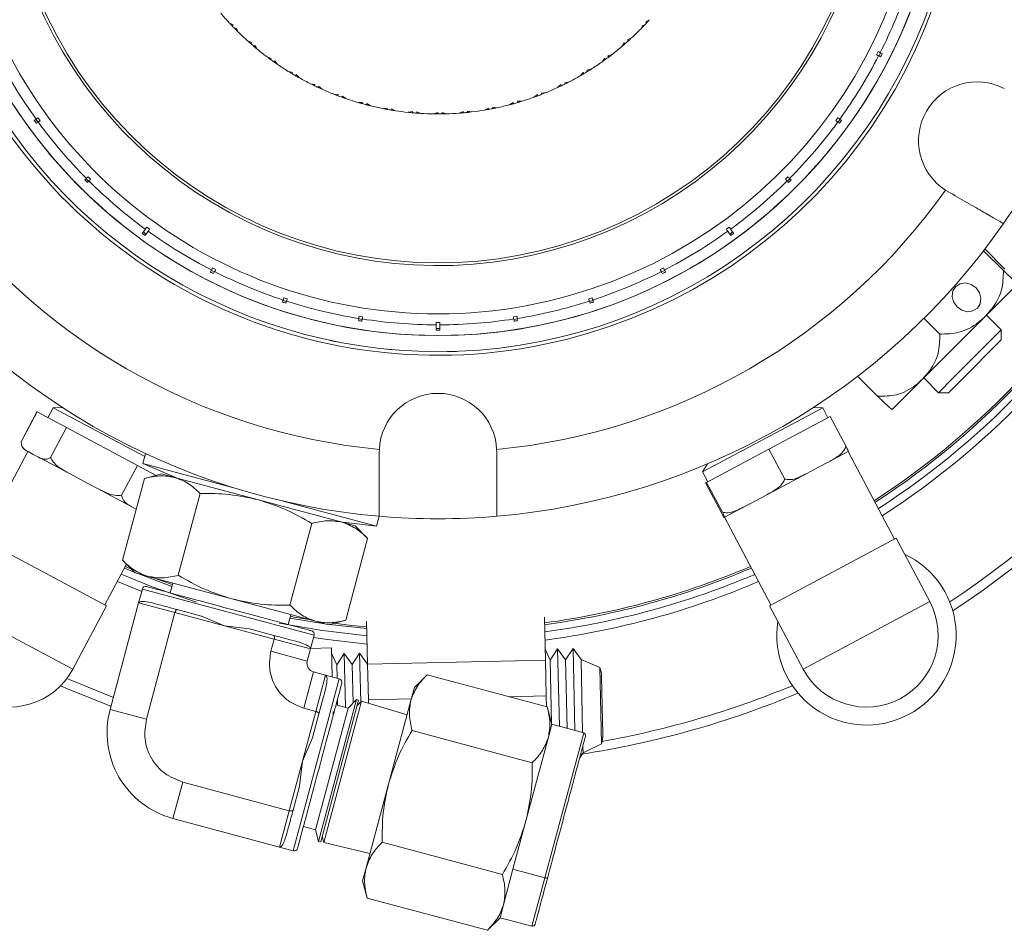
# Model space of a CAD drawing. Header units: inches. Extents: x -4.1 to 22.6, y -10.2 to 17.8.
# Tile 2 of 142: x 4.3 to 7.1, y -10.2 to -7.6. Entities that reach past the tile are written whole.
import ezdxf

# ---------------------------------------------------------------- set-up
doc = ezdxf.new("R2010")
doc.units = ezdxf.units.IN
doc.header["$MEASUREMENT"] = 0

msp = doc.modelspace()

# ---------------------------------------------------------------- linework, layer by layer
at = {"color": 7, "linetype": 'Continuous', "lineweight": 15}
for p, q in [((4.8923, -7.6258), (4.903, -7.6319)), ((4.9006, -7.6346), (4.903, -7.6319)), ((6.0486, -7.6435), (6.0543, -7.6325)), ((6.057, -7.6348), (6.0543, -7.6325)), ((6.0734, -7.6172), (6.0627, -7.6235)), ((6.0652, -7.6261), (6.0627, -7.6235)), ((6.8304, -7.6549), (6.8398, -7.6321)), ((4.9089, -7.6432), (4.9116, -7.6408)), ((4.9174, -7.6517), (4.9116, -7.6408)), ((4.9434, -7.6762), (4.9546, -7.6814)), ((4.9525, -7.6842), (4.9546, -7.6814)), ((4.9615, -7.692), (4.964, -7.6894)), ((4.9708, -7.6998), (4.964, -7.6894)), ((5.996, -7.6923), (6.0026, -7.6819)), ((6.0052, -7.6844), (6.0026, -7.6819)), ((6.023, -7.6683), (6.0118, -7.6737)), ((6.0141, -7.6765), (6.0118, -7.6737)), ((5.9682, -7.7147), (5.9566, -7.719)), ((5.9586, -7.7221), (5.9566, -7.719)), ((6.7116, -7.7156), (6.7161, -7.7066)), ((6.7173, -7.7185), (6.7229, -7.7213)), ((6.7184, -7.7191), (6.723, -7.7101)), ((6.7274, -7.7124), (6.7219, -7.7096)), ((4.9988, -7.7218), (5.0105, -7.7259)), ((5.0086, -7.729), (5.0105, -7.7259)), ((5.0182, -7.7359), (5.0205, -7.7331)), ((5.0282, -7.7428), (5.0205, -7.7331)), ((5.9392, -7.7362), (5.9467, -7.7264)), ((5.949, -7.7291), (5.9467, -7.7264)), ((5.0581, -7.7622), (5.0701, -7.7653)), ((5.0685, -7.7686), (5.0701, -7.7653)), ((5.0787, -7.7746), (5.0807, -7.7716)), ((5.0893, -7.7806), (5.0807, -7.7716)), ((5.8786, -7.7748), (5.887, -7.7657)), ((5.8891, -7.7687), (5.887, -7.7657)), ((5.9095, -7.756), (5.8976, -7.7593)), ((5.8993, -7.7625), (5.8976, -7.7593)), ((5.1208, -7.7972), (5.133, -7.7992)), ((5.1317, -7.8026), (5.133, -7.7992)), ((5.8149, -7.8079), (5.8241, -7.7996)), ((5.8259, -7.8027), (5.8241, -7.7996)), ((5.8474, -7.7919), (5.8352, -7.7941)), ((5.8366, -7.7974), (5.8352, -7.7941)), ((5.1424, -7.8077), (5.1442, -7.8045)), ((5.1535, -7.8127), (5.1442, -7.8045)), ((5.1864, -7.8265), (5.1987, -7.8273)), ((5.1977, -7.8308), (5.1987, -7.8273)), ((5.7485, -7.8351), (5.7584, -7.8276)), ((5.7599, -7.8309), (5.7584, -7.8276)), ((5.7822, -7.8221), (5.7699, -7.8232)), ((5.771, -7.8266), (5.7699, -7.8232)), ((5.2088, -7.8349), (5.2103, -7.8316)), ((5.2203, -7.8389), (5.2103, -7.8316)), ((5.2543, -7.8497), (5.2667, -7.8495)), ((5.2659, -7.853), (5.2667, -7.8495)), ((5.2774, -7.8561), (5.2786, -7.8527)), ((5.2892, -7.859), (5.2786, -7.8527)), ((5.6799, -7.8562), (5.6904, -7.8497)), ((5.6916, -7.8531), (5.6904, -7.8497)), ((5.7147, -7.8463), (5.7023, -7.8463)), ((5.703, -7.8498), (5.7023, -7.8463)), ((5.324, -7.8667), (5.3363, -7.8654)), ((5.3359, -7.869), (5.3363, -7.8654)), ((5.3476, -7.871), (5.3485, -7.8675)), ((5.3596, -7.8729), (5.3485, -7.8675)), ((5.395, -7.8774), (5.4071, -7.875)), ((5.4071, -7.8786), (5.4071, -7.875)), ((5.4189, -7.8796), (5.4194, -7.876)), ((5.431, -7.8804), (5.4194, -7.876)), ((5.4666, -7.8818), (5.4785, -7.8783)), ((5.4788, -7.8819), (5.4785, -7.8783)), ((5.4907, -7.8818), (5.4909, -7.8782)), ((5.5028, -7.8815), (5.4909, -7.8782)), ((5.5384, -7.8796), (5.5499, -7.8751)), ((5.5505, -7.8786), (5.5499, -7.8751)), ((5.5744, -7.8761), (5.5622, -7.8739)), ((5.5623, -7.8775), (5.5622, -7.8739)), ((5.6097, -7.8711), (5.6207, -7.8655)), ((5.6216, -7.869), (5.6207, -7.8655)), ((5.6452, -7.8644), (5.6329, -7.8632)), ((5.6333, -7.8668), (5.6329, -7.8632)), ((4.3494, -7.8963), (4.3444, -7.9)), ((4.3484, -7.897), (4.3543, -7.9051)), ((4.3503, -7.908), (4.3553, -7.9044)), ((4.3546, -7.8925), (4.3605, -7.9006)), ((6.5973, -7.9006), (6.6031, -7.8925)), ((6.6025, -7.9044), (6.6075, -7.908)), ((6.6035, -7.9051), (6.6094, -7.897)), ((6.6134, -7.9), (6.6084, -7.8963)), ((4.4907, -8.0629), (4.4863, -8.0674)), ((4.4898, -8.0638), (4.4969, -8.0709)), ((4.4934, -8.0744), (4.4978, -8.07)), ((4.4953, -8.0584), (4.5024, -8.0655)), ((6.4554, -8.0655), (6.4625, -8.0584)), ((6.46, -8.07), (6.4644, -8.0744)), ((6.4609, -8.0709), (6.4679, -8.0638)), ((6.4715, -8.0674), (6.4671, -8.0629)), ((6.9057, -8.096), (6.9119, -8.0998)), ((4.6564, -8.2054), (4.6476, -8.2175)), ((4.6505, -8.2135), (4.6586, -8.2194)), ((4.6557, -8.2234), (4.6645, -8.2113)), ((4.6602, -8.2002), (4.6683, -8.2061)), ((6.2895, -8.2061), (6.2976, -8.2002)), ((6.2933, -8.2113), (6.3021, -8.2234)), ((6.2992, -8.2194), (6.3073, -8.2135)), ((6.3102, -8.2175), (6.3014, -8.2054)), ((7.0524, -8.2134), (7.0519, -8.213)), ((7.0124, -8.2661), (7.0681, -8.3218)), ((7.016, -8.2613), (7.0723, -8.3176)), ((4.8423, -8.3203), (4.8394, -8.3258)), ((4.8417, -8.3214), (4.8506, -8.326)), ((4.8452, -8.3145), (4.8541, -8.3191)), ((4.8483, -8.3304), (4.8512, -8.3248)), ((6.1037, -8.3191), (6.1126, -8.3145)), ((6.1066, -8.3248), (6.1094, -8.3304)), ((6.1072, -8.326), (6.1161, -8.3214)), ((6.1183, -8.3258), (6.1155, -8.3203)), ((7.0176, -8.4501), (7.1091, -8.3586)), ((5.0438, -8.4046), (5.0419, -8.4106)), ((5.0435, -8.4058), (5.053, -8.4089)), ((5.0458, -8.3985), (5.0553, -8.4016)), ((5.0514, -8.4137), (5.0534, -8.4077)), ((5.9024, -8.4016), (5.912, -8.3985)), ((5.9044, -8.4077), (5.9064, -8.4137)), ((5.9048, -8.4089), (5.9143, -8.4058)), ((5.9159, -8.4106), (5.9139, -8.4046)), ((5.2561, -8.4564), (5.2551, -8.4626)), ((5.2559, -8.4576), (5.2658, -8.4592)), ((5.2571, -8.45), (5.267, -8.4516)), ((5.265, -8.4641), (5.266, -8.458)), ((5.4739, -8.4679), (5.4839, -8.4679)), ((5.6908, -8.4516), (5.7007, -8.45)), ((5.6918, -8.458), (5.6928, -8.4641)), ((5.692, -8.4592), (5.7019, -8.4576)), ((5.7026, -8.4626), (5.7017, -8.4564)), ((6.8408, -8.6268), (7.0176, -8.4501)), ((6.8447, -8.4561), (6.8893, -8.5006)), ((7.0621, -8.4883), (7.0207, -8.4469)), ((5.4739, -8.4743), (5.4739, -8.4893)), ((5.4739, -8.4843), (5.4839, -8.4843)), ((5.4839, -8.4893), (5.4839, -8.4743)), ((6.9251, -8.6253), (7.0621, -8.4883)), ((7.0621, -8.5166), (7.0621, -8.4883)), ((5.1993, -8.523), (5.1751, -8.518)), ((7.0621, -8.5166), (6.947, -8.6317)), ((5.3515, -8.5443), (5.3269, -8.5419)), ((5.5051, -8.5496), (5.5307, -8.5489)), ((5.6584, -8.5388), (5.6829, -8.5356)), ((6.6584, -8.619), (6.7146, -8.6753)), ((6.7556, -8.7121), (6.8408, -8.6268)), ((6.844, -8.6237), (6.8853, -8.6651)), ((6.8853, -8.6651), (6.9251, -8.6253)), ((6.947, -8.6317), (6.9136, -8.6651)), ((4.3473, -8.6554), (4.3478, -8.6549)), ((6.8853, -8.6651), (6.9136, -8.6651)), ((4.3975, -8.7077), (4.3827, -8.7355)), ((4.4237, -8.7068), (4.3975, -8.7077)), ((4.6546, -8.8444), (4.3975, -8.7077)), ((6.5603, -8.7077), (6.2221, -8.8875)), ((6.5602, -8.7077), (6.5341, -8.7068)), ((6.575, -8.7355), (6.5603, -8.7077)), ((4.3071, -8.803), (4.3518, -8.719)), ((4.3075, -8.8032), (4.3521, -8.7192)), ((4.3518, -8.719), (4.3521, -8.7192)), ((4.3521, -8.7192), (4.4345, -8.7631)), ((6.4089, -8.8239), (6.5812, -8.7322)), ((6.6259, -8.8162), (6.5812, -8.7322)), ((4.3899, -8.847), (4.4345, -8.7631)), ((4.4345, -8.7631), (4.6342, -8.8692)), ((5.3141, -8.8246), (5.3139, -8.8319)), ((5.6439, -8.8319), (5.6437, -8.8246)), ((6.2336, -8.917), (6.4089, -8.8239)), ((6.4536, -8.9078), (6.4089, -8.8239)), ((4.3263, -8.8303), (4.1954, -9.0765)), ((4.3268, -8.8306), (4.3225, -8.8284)), ((4.3268, -8.8306), (4.3416, -8.8385)), ((4.3416, -8.8385), (4.3564, -8.8464)), ((4.4467, -8.8944), (4.3564, -8.8464)), ((4.6493, -8.8642), (4.6568, -8.8364)), ((4.6568, -8.8364), (4.6571, -8.8365)), ((6.632, -8.8301), (6.5778, -8.8589)), ((6.7624, -9.0765), (6.6315, -8.8303)), ((4.5896, -8.9532), (4.6342, -8.8692)), ((4.6342, -8.8692), (4.6871, -8.8974)), ((4.6493, -8.8642), (4.9119, -8.9345)), ((4.7441, -8.9045), (4.6493, -8.8642)), ((6.236, -8.8653), (6.2221, -8.8875)), ((6.5158, -8.8919), (6.5468, -8.8754)), ((6.5468, -8.8754), (6.5778, -8.8589)), ((4.4467, -8.8944), (4.4826, -8.9135)), ((4.5923, -9.136), (4.6538, -8.9063)), ((4.7023, -8.8933), (4.6538, -8.9063)), ((4.7023, -8.8933), (4.7387, -8.903)), ((4.7288, -8.9004), (4.7299, -8.8984)), ((4.7387, -8.903), (4.974, -8.9661)), ((6.2221, -8.8875), (6.2369, -8.9153)), ((6.5158, -8.8919), (6.4046, -8.951)), ((4.4826, -8.9135), (4.5186, -8.9326)), ((4.62, -8.9865), (4.5186, -8.9326)), ((6.2307, -8.9186), (6.2336, -8.917)), ((6.2753, -9.0026), (6.2307, -8.9186)), ((6.2783, -9.001), (6.2336, -8.917)), ((4.8107, -8.9483), (4.7491, -9.178)), ((6.373, -8.9678), (6.4046, -8.951)), ((4.62, -8.9865), (4.6308, -8.9923)), ((4.974, -8.9661), (5.2093, -9.0291)), ((5.0436, -8.9698), (5.3062, -9.0402)), ((6.3415, -8.9846), (6.2845, -9.0149)), ((6.3415, -8.9846), (6.373, -8.9678)), ((5.3136, -9.0124), (5.3062, -9.0402)), ((5.3133, -9.0123), (5.3136, -9.0124)), ((6.2834, -9.0154), (6.2839, -9.0152)), ((6.2839, -9.0152), (6.2845, -9.0149)), ((6.2839, -9.0152), (6.4148, -9.2613)), ((5.1244, -9.0324), (5.0628, -9.262)), ((5.3062, -9.0402), (5.2039, -9.0277)), ((5.2093, -9.0291), (5.2457, -9.0389)), ((5.2812, -9.0744), (5.2457, -9.0389)), ((4.5472, -9.2635), (4.1912, -9.0742)), ((5.2812, -9.0744), (5.2197, -9.3041)), ((6.7666, -9.0742), (6.4106, -9.2635)), ((6.8612, -9.2522), (6.7666, -9.0742)), ((4.543, -9.2613), (4.6036, -9.1473)), ((4.5923, -9.136), (4.6278, -9.1715)), ((4.5981, -9.1577), (4.6254, -9.1691)), ((4.6278, -9.1715), (4.6642, -9.1812)), ((4.6642, -9.1812), (4.8995, -9.2443)), ((4.6819, -9.186), (4.7321, -9.2043)), ((4.7259, -9.2276), (4.7334, -9.1998)), ((4.648, -9.217), (4.6376, -9.2557)), ((4.648, -9.217), (5.1309, -9.3465)), ((4.4526, -9.4415), (4.5472, -9.2635)), ((4.6376, -9.2557), (4.5574, -9.5551)), ((4.7396, -9.283), (4.6376, -9.2557)), ((4.8995, -9.2443), (5.1347, -9.3073)), ((6.4106, -9.2635), (6.5052, -9.4415)), ((6.8612, -9.2522), (6.5052, -9.4415)), ((4.7396, -9.283), (4.6594, -9.5825)), ((4.8791, -9.3204), (4.7396, -9.283)), ((4.8141, -9.2926), (4.7462, -9.2744)), ((4.8141, -9.2926), (4.8791, -9.3204)), ((5.0656, -9.2888), (5.0581, -9.3166)), ((5.7782, -9.2955), (5.7809, -9.417)), ((5.0185, -9.3578), (4.8791, -9.3204)), ((4.8791, -9.3204), (4.9493, -9.3288)), ((5.0631, -9.2982), (5.1609, -9.3143)), ((5.1347, -9.3073), (5.1711, -9.3171)), ((5.1711, -9.3171), (5.2197, -9.3041)), ((5.1744, -9.3162), (5.2788, -9.328)), ((5.2784, -9.3066), (5.2811, -9.4281)), ((5.0171, -9.347), (4.9493, -9.3288)), ((5.1206, -9.3851), (5.1309, -9.3465)), ((5.0185, -9.3578), (5.0095, -9.3916)), ((5.0185, -9.3578), (5.1206, -9.3851)), ((5.1115, -9.4189), (5.0095, -9.3916)), ((5.1115, -9.4189), (5.1206, -9.3851)), ((5.121, -9.3834), (5.18, -9.3821)), ((5.1818, -9.4636), (5.18, -9.3821)), ((5.1943, -9.4301), (5.1804, -9.3988)), ((5.2153, -9.398), (5.1943, -9.4301)), ((5.2377, -9.4291), (5.2153, -9.398)), ((5.2153, -9.398), (5.2187, -9.549)), ((5.2587, -9.397), (5.2377, -9.4291)), ((5.2811, -9.4281), (5.2587, -9.397)), ((5.2587, -9.397), (5.2617, -9.5341)), ((5.7942, -9.4167), (5.7802, -9.3854)), ((5.8152, -9.3847), (5.7942, -9.4167)), ((5.8376, -9.4157), (5.8152, -9.3847)), ((5.8152, -9.3847), (5.82, -9.6023)), ((5.8585, -9.3838), (5.8376, -9.4157)), ((5.8585, -9.3838), (5.8636, -9.614)), ((5.8809, -9.4148), (5.8586, -9.3838)), ((5.8637, -9.614), (5.8586, -9.3838)), ((5.1943, -9.4301), (5.1952, -9.4672)), ((5.2377, -9.4291), (5.2401, -9.5371)), ((5.7809, -9.417), (5.2811, -9.4281)), ((5.2811, -9.4281), (5.2833, -9.5281)), ((5.7809, -9.417), (5.7832, -9.517)), ((5.7942, -9.4167), (5.7981, -9.5937)), ((5.8376, -9.4157), (5.8418, -9.6081)), ((5.9337, -9.437), (5.8809, -9.4148)), ((5.8809, -9.4148), (5.8855, -9.6198)), ((5.1292, -9.4495), (5.1018, -9.5516)), ((5.163, -9.4586), (5.1292, -9.4495)), ((5.163, -9.4586), (5.1356, -9.5606)), ((5.163, -9.4586), (5.2016, -9.4689)), ((5.4481, -9.4576), (5.4126, -9.4931)), ((5.4481, -9.4576), (5.7859, -9.5481)), ((5.9337, -9.437), (5.9385, -9.652)), ((5.9389, -9.4638), (5.9425, -9.625)), ((5.2016, -9.4689), (5.0722, -9.9519)), ((5.4126, -9.4931), (5.4028, -9.5295)), ((5.7832, -9.517), (5.6785, -9.5193)), ((5.7832, -9.517), (5.7838, -9.5475)), ((5.25, -9.5272), (5.1432, -9.9256)), ((5.1493, -9.927), (5.2559, -9.529)), ((5.2643, -9.5315), (5.1578, -9.929)), ((5.1924, -9.5419), (5.2262, -9.551)), ((5.1965, -9.5266), (5.1969, -9.5431)), ((5.2262, -9.551), (5.25, -9.5272)), ((5.25, -9.5272), (5.2559, -9.529)), ((5.2643, -9.5315), (5.252, -9.5439)), ((5.3919, -9.57), (5.2643, -9.5315)), ((5.4039, -9.5254), (5.2833, -9.5281)), ((5.2833, -9.5281), (5.2835, -9.5373)), ((5.4028, -9.5295), (5.3398, -9.7648)), ((5.1356, -9.5606), (5.0983, -9.7001)), ((5.1018, -9.5516), (5.1356, -9.5606)), ((5.1261, -9.635), (5.1442, -9.5672)), ((5.2262, -9.551), (5.1345, -9.8931)), ((5.1842, -9.5724), (5.184, -9.5612)), ((5.7989, -9.5966), (5.7859, -9.5481)), ((5.7989, -9.5966), (5.7892, -9.633)), ((5.8884, -9.6206), (5.7989, -9.5966)), ((5.7439, -9.7049), (5.4061, -9.6144)), ((5.1261, -9.635), (5.0983, -9.7001)), ((5.7892, -9.633), (5.7261, -9.8683)), ((5.8867, -9.6766), (5.9385, -9.652)), ((5.8771, -9.6913), (5.8867, -9.6766)), ((5.8864, -9.6591), (5.8867, -9.6766)), ((5.0983, -9.7001), (5.0609, -9.8395)), ((5.0983, -9.7001), (5.0898, -9.7703)), ((5.0609, -9.8395), (4.7615, -9.7593)), ((5.3398, -9.7648), (5.2767, -10)), ((5.0898, -9.7703), (5.0716, -9.8381)), ((5.0609, -9.8395), (5.0336, -9.9415)), ((4.7341, -9.8613), (5.0336, -9.9415)), ((5.7261, -9.8683), (5.6897, -10.0041)), ((5.1345, -9.8931), (5.1007, -9.8841)), ((5.1432, -9.9256), (5.1345, -9.8931)), ((5.1493, -9.927), (5.1432, -9.9256)), ((5.1533, -9.9121), (5.1578, -9.929)), ((5.1578, -9.929), (5.2876, -9.9595)), ((5.6598, -10.0186), (5.322, -9.9281)), ((5.0722, -9.9519), (5.0336, -9.9415)), ((5.2767, -10), (5.267, -10.0364)), ((5.6897, -10.0041), (5.6631, -10.1036)), ((5.7792, -10.0281), (5.6897, -10.0041)), ((5.267, -10.0364), (5.28, -10.085)), ((5.6178, -10.1755), (5.28, -10.085)), ((5.6631, -10.1036), (5.6533, -10.14)), ((5.6178, -10.1755), (5.6533, -10.14)), ((5.6533, -10.14), (5.7428, -10.1639))]:
    msp.add_line(p, q, dxfattribs=at)
at = {"color": 8, "linetype": 'Continuous', "lineweight": 15}
for p, q in [((4.5778, -9.1959), (4.6462, -9.2237)), ((4.4526, -9.4415), (4.2541, -9.336)), ((5.1291, -9.3531), (5.1609, -9.3578)), ((5.1609, -9.3578), (5.2798, -9.3713)), ((4.5574, -9.5551), (4.6594, -9.5825)), ((5.8884, -9.6206), (5.7792, -10.0281)), ((4.7615, -9.7593), (4.7341, -9.8613)), ((5.7792, -10.0281), (5.7428, -10.1639))]:
    msp.add_line(p, q, dxfattribs=at)
at = {"color": 7, "linetype": 'Continuous', "lineweight": 15, "flags": 128}
for points in [[(6.9378, -8.4238), (6.9515, -8.4334), (6.9671, -8.4375), (6.9823, -8.4354), (6.9948, -8.4276), (7.0027, -8.4151), (7.0048, -8.3998), (7.0007, -8.3842), (6.9911, -8.3705), (6.9774, -8.3609), (6.9618, -8.3568), (6.9465, -8.3589), (6.934, -8.3668), (6.9262, -8.3793), (6.9241, -8.3945), (6.9282, -8.4101), (6.9378, -8.4238)], [(4.3098, -8.8153), (4.3109, -8.8174), (4.3109, -8.8174)], [(4.3198, -8.8267), (4.3208, -8.8274), (4.3225, -8.8284)], [(4.6004, -9.1533), (4.6085, -9.1567), (4.6162, -9.1599)], [(4.7999, -9.2532), (4.6752, -9.2102), (4.5887, -9.1754)], [(4.6381, -9.1742), (4.6941, -9.1959), (4.7308, -9.2092)], [(5.0644, -9.2933), (5.0749, -9.2953), (5.117, -9.3026)], [(5.2793, -9.3481), (5.1476, -9.3326), (5.0328, -9.3127)], [(5.1869, -9.3128), (5.2356, -9.3187), (5.2787, -9.3229)], [(4.4181, -9.4884), (4.4398, -9.4979), (4.5598, -9.546)], [(5.7873, -10.0264), (5.787, -10.0271), (5.7864, -10.0277), (5.7856, -10.0281), (5.7845, -10.0284), (5.7833, -10.0286), (5.782, -10.0286), (5.7806, -10.0284), (5.7792, -10.0281)]]:
    msp.add_lwpolyline(points, dxfattribs=at)
at = {"color": 8, "linetype": 'Continuous', "lineweight": 15, "flags": 128}
msp.add_lwpolyline([(4.4357, -9.468), (4.45, -9.4741), (4.5665, -9.521)], dxfattribs=at)
at = {"color": 7, "linetype": 'Continuous', "lineweight": 15}
msp.add_circle((5.4789, -7.0819), 1.4225, dxfattribs=at)
for centre, radius, start, end in [((5.4789, -7.0819), 2.63, 303.3735, 224.1306), ((5.4789, -7.0819), 2.255, 303.008, 54.0992), ((5.4789, -7.0819), 2.275, 302.9639, 54.1221), ((5.4789, -7.0819), 2.25, 303.0192, 54.0891), ((5.4789, -7.0819), 1.468, 270, 193.5892), ((5.4789, -7.0819), 1.4228, 270, 193.377), ((5.4789, -7.0819), 1.226, 202.791, 90), ((5.4789, -7.0819), 1.2185, 202.818, 101.821), ((5.4789, -7.0819), 1.478, 203.1093, 0), ((5.4789, -7.0819), 1.3925, 333.2057, 341.7943), ((5.4789, -7.0819), 0.8, 220.2835, 222.8365), ((5.4789, -7.0819), 0.8, 223.0097, 223.7057), ((5.4789, -7.0819), 0.8, 223.7057, 224.5572), ((5.4789, -7.0819), 0.8, 315.5812, 316.2771), ((5.4789, -7.0819), 0.8, 316.2771, 317.1286), ((5.4789, -7.0819), 0.8, 317.1286, 317.8246), ((5.4789, -7.0819), 1.468, 203.3197, 270), ((5.4789, -7.0819), 1.4228, 203.4573, 270), ((5.4789, -7.0819), 0.8, 224.5572, 225.2531), ((5.4789, -7.0819), 0.8, 225.4264, 227.9793), ((5.4789, -7.0819), 0.8, 312.855, 315.4079), ((5.4789, -7.0819), 0.8, 228.1526, 228.8485), ((5.4789, -7.0819), 0.8, 228.8485, 229.7001), ((5.4789, -7.0819), 0.8, 229.7001, 230.396), ((5.4789, -7.0819), 0.8, 307.7121, 310.265), ((5.4789, -7.0819), 0.8, 310.4383, 311.1342), ((5.4789, -7.0819), 0.8, 311.1342, 311.9858), ((5.4789, -7.0819), 0.8, 311.9858, 312.6817), ((5.4789, -7.0819), 1.3925, 207.2057, 215.7943), ((5.4789, -7.0819), 0.8, 230.5693, 233.1222), ((5.4789, -7.0819), 0.8, 306.8429, 307.5389), ((5.4789, -7.0819), 1.3925, 324.2057, 332.7943), ((5.4789, -7.0819), 0.8, 233.2954, 233.9914), ((5.4789, -7.0819), 0.8, 233.9914, 234.8429), ((5.4789, -7.0819), 0.8, 234.8429, 235.5389), ((5.4789, -7.0819), 0.8, 235.7121, 238.265), ((5.4789, -7.0819), 0.8, 302.5693, 305.1222), ((5.4789, -7.0819), 0.8, 305.2954, 305.9914), ((5.4789, -7.0819), 0.8, 305.9914, 306.8429), ((5.4789, -7.0819), 0.8, 238.4383, 239.1342), ((5.4789, -7.0819), 0.8, 239.1342, 239.9858), ((5.4789, -7.0819), 0.8, 239.9858, 240.6817), ((5.4789, -7.0819), 0.8, 297.4264, 299.9793), ((5.4789, -7.0819), 0.8, 300.1526, 300.8485), ((5.4789, -7.0819), 0.8, 300.8485, 301.7001), ((5.4789, -7.0819), 0.8, 301.7001, 302.396), ((5.4789, -7.0819), 0.8, 240.855, 243.4079), ((5.4789, -7.0819), 0.8, 243.5812, 244.2771), ((5.4789, -7.0819), 0.8, 244.2771, 245.1286), ((5.4789, -7.0819), 0.8, 295.0097, 295.7057), ((5.4789, -7.0819), 0.8, 295.7057, 296.5572), ((5.4789, -7.0819), 0.8, 296.5572, 297.2531), ((6.9944, -7.9569), 0.165, 62.5283, 237.4717), ((5.4789, -7.0819), 0.8, 245.1286, 245.8246), ((5.4789, -7.0819), 0.8, 245.9978, 248.5508), ((5.4789, -7.0819), 0.8, 248.724, 249.4199), ((5.4789, -7.0819), 0.8, 249.4199, 250.2715), ((5.4789, -7.0819), 0.8, 289.8669, 290.5628), ((5.4789, -7.0819), 0.8, 290.5628, 291.4144), ((5.4789, -7.0819), 0.8, 291.4144, 292.1103), ((5.4789, -7.0819), 0.8, 292.2835, 294.8365), ((5.4789, -7.0819), 0.8, 250.2715, 250.9674), ((5.4789, -7.0819), 0.8, 251.1407, 253.6936), ((5.4789, -7.0819), 0.8, 253.8669, 254.5628), ((5.4789, -7.0819), 0.8, 254.5628, 255.4144), ((5.4789, -7.0819), 0.8, 255.4144, 256.1103), ((5.4789, -7.0819), 0.8, 256.2835, 258.8365), ((5.4789, -7.0819), 0.8, 281.9978, 284.5508), ((5.4789, -7.0819), 0.8, 284.724, 285.4199), ((5.4789, -7.0819), 0.8, 285.4199, 286.2715), ((5.4789, -7.0819), 0.8, 286.2715, 286.9674), ((5.4789, -7.0819), 0.8, 287.1407, 289.6936), ((5.4789, -7.0819), 0.8, 259.0097, 259.7057), ((5.4789, -7.0819), 0.8, 259.7057, 260.5572), ((5.4789, -7.0819), 0.8, 260.5572, 261.2531), ((5.4789, -7.0819), 0.8, 261.4264, 263.9793), ((5.4789, -7.0819), 0.8, 264.1526, 264.8485), ((5.4789, -7.0819), 0.8, 264.8485, 265.7001), ((5.4789, -7.0819), 0.8, 265.7001, 266.396), ((5.4789, -7.0819), 0.8, 266.5693, 269.1222), ((5.4789, -7.0819), 0.8, 269.2954, 269.9914), ((5.4789, -7.0819), 0.8, 269.9914, 270.8429), ((5.4789, -7.0819), 0.8, 270.8429, 271.5389), ((5.4789, -7.0819), 0.8, 271.7121, 274.265), ((5.4789, -7.0819), 0.8, 274.4383, 275.1342), ((5.4789, -7.0819), 0.8, 275.1342, 275.9858), ((5.4789, -7.0819), 0.8, 275.9858, 276.6817), ((5.4789, -7.0819), 0.8, 276.855, 279.4079), ((5.4789, -7.0819), 0.8, 279.5812, 280.2771), ((5.4789, -7.0819), 0.8, 280.2771, 281.1286), ((5.4789, -7.0819), 0.8, 281.1286, 281.8246), ((5.4789, -7.0819), 1.3925, 216.2057, 224.7943), ((5.4789, -7.0819), 1.3925, 315.2057, 323.7943), ((5.4789, -7.0819), 1.9375, 325.1147, 334.8853), ((5.4789, -7.0819), 1.3925, 225.2057, 233.7943), ((5.4789, -7.0819), 1.3925, 306.2057, 314.7943), ((5.4789, -7.0819), 1.7505, 215.4034, 264.5966), ((5.4789, -7.0819), 1.7505, 275.4034, 324.5966), ((5.4789, -7.0819), 1.9375, 214.8853, 265.1147), ((5.4789, -7.0819), 1.9375, 274.8853, 325.1147), ((5.4789, -7.0819), 1.3925, 234.2057, 242.7943), ((5.4789, -7.0819), 1.3925, 297.2057, 305.7943), ((5.4789, -7.0819), 1.3925, 243.2057, 251.7943), ((5.4789, -7.0819), 1.3925, 288.2057, 296.7943), ((5.4789, -7.0819), 1.3925, 252.2057, 260.7943), ((5.4789, -7.0819), 1.3925, 279.2057, 287.7943), ((5.4789, -7.0819), 1.3925, 261.2057, 269.7943), ((5.4789, -7.0819), 1.3925, 270.2057, 278.7943), ((5.4789, -8.8319), 0.165, 2.5283, 177.4717), ((4.3368, -8.8016), 0.0303, 211.4679, 230.2677), ((5.4789, -7.0819), 1.9375, 265.1147, 274.8853), ((6.6832, -9.3468), 0.252, 298, 64.8699), ((5.4789, -7.0819), 2.25, 277.6546, 292.9808), ((5.4789, -7.0819), 2.255, 277.6404, 292.992), ((5.4789, -7.0819), 2.275, 277.5842, 293.0361), ((4.6576, -9.2196), 0.01, 75, 165), ((6.6832, -9.3468), 0.2016, 208, 28), ((6.6832, -9.3468), 0.252, 171.1301, 298), ((5.1213, -9.3439), 0.01, 345, 75), ((5.857, -9.4656), 0.0819, 88.9207, 88.9854), ((5.1357, -9.4254), 0.025, 165, 255), ((4.2746, -9.3468), 0.2016, 242, 332), ((5.857, -9.4656), 0.0819, 1.2752, 20.4492), ((5.199, -9.4786), 0.01, 345, 75), ((5.4789, -7.0819), 2.63, 278.8065, 292.6265), ((4.7988, -9.6198), 0.25, 165, 255), ((5.8864, -9.6277), 0.00741, 345, 75), ((5.8606, -9.6268), 0.0819, 342.1013, 1.2752), ((5.0748, -9.9422), 0.01, 255, 345), ((5.7447, -10.1568), 0.00741, 255, 345)]:
    msp.add_arc(centre, radius, start, end, dxfattribs=at)
at = {"color": 8, "linetype": 'Continuous', "lineweight": 15}
for radius, start, end in [(2.6042, 303.5207, 223.9657), (2.298, 302.914, 54.1151), (1.3616, 203.6333, 90), (2.298, 277.5207, 293.086), (2.6042, 280.2101, 292.4793)]:
    msp.add_arc((5.4789, -7.0819), radius, start, end, dxfattribs=at)
at = {"color": 7, "linetype": 'Continuous', "lineweight": 15}
for centre, major_axis, start_param, end_param in [((5.4693, -7.077), (1.2559, -0.6399), 6.279638, 6.286733), ((5.4876, -7.0755), (1.1403, 0.8285), 3.138045, 3.14514), ((5.4702, -7.0755), (1.1403, -0.8285), 6.279638, 6.286733), ((5.4865, -7.0742), (0.9967, 0.9967), 3.138045, 3.14514), ((5.4713, -7.0742), (0.9967, -0.9967), 6.279638, 6.286733), ((5.4853, -7.0731), (0.8336, 1.1474), 3.138067, 3.145118), ((5.4725, -7.0731), (-0.8336, 1.1474), 3.138067, 3.145118), ((5.4838, -7.0722), (0.6399, 1.2559), 3.138045, 3.14514), ((5.474, -7.0722), (-0.6399, 1.2559), 3.138045, 3.14514), ((5.4822, -7.0716), (0.4356, 1.3405), 3.138045, 3.14514), ((5.4756, -7.0716), (-0.4356, 1.3405), 3.138045, 3.14514), ((5.4806, -7.0712), (0.2205, 1.3922), 3.138045, 3.14514), ((5.4772, -7.0712), (-0.2205, 1.3922), 3.138045, 3.14514), ((5.4789, -7.071), (0, 1.4183), 3.138067, 3.145118)]:
    msp.add_ellipse(centre, major_axis=major_axis, ratio=0.999971, start_param=start_param, end_param=end_param, dxfattribs=at)
for points, knots in [([(6.7116, -7.7156), (6.7131, -7.7163), (6.716, -7.7178), (6.7169, -7.7183), (6.7173, -7.7185)], [0, 0, 0, 0, 0.496854, 1, 1, 1, 1]), ([(6.7219, -7.7096), (6.7213, -7.7093), (6.7204, -7.7088), (6.7174, -7.7073), (6.7161, -7.7066)], [0, 0, 0, 0, 0.585345, 1, 1, 1, 1]), ([(4.3546, -7.8925), (4.3533, -7.8935), (4.3506, -7.8954), (4.3498, -7.896), (4.3494, -7.8963)], [0, 0, 0, 0, 0.4967779, 1, 1, 1, 1]), ([(4.3553, -7.9044), (4.3558, -7.904), (4.3566, -7.9034), (4.3594, -7.9014), (4.3605, -7.9006)], [0, 0, 0, 0, 0.585345, 1, 1, 1, 1]), ([(6.5973, -7.9006), (6.5986, -7.9016), (6.6013, -7.9035), (6.6021, -7.9041), (6.6025, -7.9044)], [0, 0, 0, 0, 0.496778, 1, 1, 1, 1]), ([(6.6084, -7.8963), (6.6079, -7.8959), (6.607, -7.8953), (6.6043, -7.8933), (6.6031, -7.8925)], [0, 0, 0, 0, 0.5853453, 1, 1, 1, 1]), ([(4.4953, -8.0584), (4.4941, -8.0596), (4.4918, -8.0619), (4.4911, -8.0626), (4.4907, -8.0629)], [0, 0, 0, 0, 0.496659, 1, 1, 1, 1]), ([(4.4978, -8.07), (4.4982, -8.0696), (4.499, -8.0688), (4.5014, -8.0665), (4.5024, -8.0655)], [0, 0, 0, 0, 0.585345, 1, 1, 1, 1]), ([(6.4554, -8.0655), (6.4566, -8.0666), (6.459, -8.069), (6.4596, -8.0697), (6.46, -8.07)], [0, 0, 0, 0, 0.4966587, 1, 1, 1, 1]), ([(6.4671, -8.0629), (6.4666, -8.0625), (6.4659, -8.0618), (6.4635, -8.0594), (6.4625, -8.0584)], [0, 0, 0, 0, 0.585345, 1, 1, 1, 1]), ([(6.9119, -8.0998), (6.9302, -8.1103), (6.9667, -8.1314), (7.0144, -8.1589), (7.0495, -8.1792), (7.0662, -8.1888), (7.0677, -8.1897), (7.0682, -8.19)], [0, 0, 0, 0, 0.221192, 0.442436, 0.66314, 0.882991, 1, 1, 1, 1]), ([(4.6602, -8.2002), (4.6592, -8.2016), (4.6572, -8.2043), (4.6567, -8.2051), (4.6564, -8.2054)], [0, 0, 0, 0, 0.4967779, 1, 1, 1, 1]), ([(4.6645, -8.2113), (4.6648, -8.2108), (4.6654, -8.21), (4.6674, -8.2072), (4.6683, -8.2061)], [0, 0, 0, 0, 0.585345, 1, 1, 1, 1]), ([(6.2895, -8.2061), (6.2905, -8.2075), (6.2925, -8.2102), (6.293, -8.2109), (6.2933, -8.2113)], [0, 0, 0, 0, 0.496778, 1, 1, 1, 1]), ([(6.3014, -8.2054), (6.3011, -8.205), (6.3004, -8.2041), (6.2984, -8.2014), (6.2976, -8.2002)], [0, 0, 0, 0, 0.5853453, 1, 1, 1, 1]), ([(4.8452, -8.3145), (4.8444, -8.316), (4.8429, -8.319), (4.8425, -8.3199), (4.8423, -8.3203)], [0, 0, 0, 0, 0.4968541, 1, 1, 1, 1]), ([(4.8512, -8.3248), (4.8515, -8.3243), (4.8519, -8.3234), (4.8535, -8.3203), (4.8541, -8.3191)], [0, 0, 0, 0, 0.585345, 1, 1, 1, 1]), ([(6.1037, -8.3191), (6.1044, -8.3206), (6.1059, -8.3235), (6.1064, -8.3244), (6.1066, -8.3248)], [0, 0, 0, 0, 0.496854, 1, 1, 1, 1]), ([(6.1155, -8.3203), (6.1152, -8.3197), (6.1148, -8.3188), (6.1132, -8.3158), (6.1126, -8.3145)], [0, 0, 0, 0, 0.585345, 1, 1, 1, 1]), ([(7.0681, -8.3218), (7.0676, -8.3403), (7.0665, -8.3771), (7.0446, -8.4198), (7.0254, -8.4413), (7.0176, -8.4501)], [0, 0, 0, 0, 0.374601, 0.746177, 1, 1, 1, 1]), ([(7.1091, -8.3586), (7.1073, -8.3575), (7.104, -8.3555), (7.0864, -8.3393), (7.0725, -8.326), (7.0681, -8.3218)], [0, 0, 0, 0, 0.468578, 0.832628, 1, 1, 1, 1]), ([(5.0458, -8.3985), (5.0453, -8.4001), (5.0443, -8.4032), (5.044, -8.4042), (5.0438, -8.4046)], [0, 0, 0, 0, 0.496901, 1, 1, 1, 1]), ([(5.0534, -8.4077), (5.0535, -8.4071), (5.0539, -8.4061), (5.0549, -8.4029), (5.0553, -8.4016)], [0, 0, 0, 0, 0.585345, 1, 1, 1, 1]), ([(5.9024, -8.4016), (5.903, -8.4032), (5.904, -8.4063), (5.9043, -8.4073), (5.9044, -8.4077)], [0, 0, 0, 0, 0.496901, 1, 1, 1, 1]), ([(5.9139, -8.4046), (5.9138, -8.404), (5.9134, -8.4031), (5.9124, -8.3998), (5.912, -8.3985)], [0, 0, 0, 0, 0.585345, 1, 1, 1, 1]), ([(5.2571, -8.45), (5.2569, -8.4517), (5.2564, -8.455), (5.2562, -8.4559), (5.2561, -8.4564)], [0, 0, 0, 0, 0.4969276, 1, 1, 1, 1]), ([(5.266, -8.458), (5.2661, -8.4574), (5.2663, -8.4563), (5.2668, -8.453), (5.267, -8.4516)], [0, 0, 0, 0, 0.585345, 1, 1, 1, 1]), ([(5.4739, -8.4679), (5.4739, -8.468), (5.4739, -8.4702), (5.4739, -8.4731), (5.4739, -8.474), (5.4739, -8.4743)], [0, 0, 0, 0, 0.032685, 0.618346, 1, 1, 1, 1]), ([(5.4839, -8.4743), (5.4839, -8.4743), (5.4839, -8.474), (5.4839, -8.4725), (5.4839, -8.4694), (5.4839, -8.468), (5.4839, -8.4679)], [0, 0, 0, 0, 0.015192, 0.600801, 0.967318, 1, 1, 1, 1]), ([(5.6908, -8.4516), (5.691, -8.4532), (5.6916, -8.4565), (5.6917, -8.4575), (5.6918, -8.458)], [0, 0, 0, 0, 0.496928, 1, 1, 1, 1]), ([(5.7017, -8.4564), (5.7016, -8.4558), (5.7014, -8.4548), (5.7009, -8.4514), (5.7007, -8.45)], [0, 0, 0, 0, 0.5853453, 1, 1, 1, 1]), ([(7.0176, -8.4501), (7.011, -8.4561), (6.9895, -8.4757), (6.9473, -8.499), (6.9074, -8.5001), (6.8893, -8.5006)], [0, 0, 0, 0, 0.192173, 0.631803, 1, 1, 1, 1]), ([(6.8893, -8.5006), (6.889, -8.5189), (6.8883, -8.5553), (6.8672, -8.5972), (6.8484, -8.6183), (6.8408, -8.6268)], [0, 0, 0, 0, 0.374601, 0.746177, 1, 1, 1, 1]), ([(6.8408, -8.6268), (6.8344, -8.6327), (6.8134, -8.6518), (6.7719, -8.6743), (6.7326, -8.675), (6.7146, -8.6753)], [0, 0, 0, 0, 0.192173, 0.631803, 1, 1, 1, 1]), ([(6.7146, -8.6753), (6.7179, -8.6784), (6.7308, -8.6908), (6.7499, -8.7085), (6.7535, -8.7107), (6.7556, -8.7121)], [0, 0, 0, 0, 0.124089, 0.487389, 1, 1, 1, 1]), ([(4.3075, -8.8032), (4.3078, -8.8065), (4.3086, -8.8174), (4.3168, -8.8248), (4.3238, -8.8289), (4.3268, -8.8306)], [0, 0, 0, 0, 0.204336, 0.673302, 1, 1, 1, 1]), ([(6.5778, -8.8589), (6.5788, -8.8583), (6.5887, -8.8531), (6.6037, -8.8441), (6.6195, -8.8302), (6.6241, -8.8202), (6.6259, -8.8162)], [0, 0, 0, 0, 0.052873, 0.517957, 0.809655, 1, 1, 1, 1]), ([(6.6259, -8.8162), (6.6271, -8.8187), (6.6313, -8.8269), (6.6322, -8.8295), (6.6321, -8.8299), (6.632, -8.8301)], [0, 0, 0, 0, 0.2043562, 0.6733625, 1, 1, 1, 1]), ([(4.3564, -8.8464), (4.3569, -8.8466), (4.3616, -8.8491), (4.3694, -8.8523), (4.3803, -8.8526), (4.3872, -8.8486), (4.3899, -8.847)], [0, 0, 0, 0, 0.052873, 0.517957, 0.809655, 1, 1, 1, 1]), ([(4.3899, -8.847), (4.3924, -8.8515), (4.4007, -8.8664), (4.4222, -8.8809), (4.4396, -8.8904), (4.4467, -8.8944)], [0, 0, 0, 0, 0.204356, 0.673363, 1, 1, 1, 1]), ([(5.3139, -8.8319), (5.3139, -8.8406), (5.3139, -8.8704), (5.3139, -8.9193), (5.3139, -8.9691), (5.3139, -9.0024), (5.3139, -9.012), (5.3139, -9.0123), (5.3139, -9.0123)], [0, 0, 0, 0, 0.092358, 0.313266, 0.534198, 0.754525, 0.974043, 1, 1, 1, 1]), ([(5.6439, -9.0123), (5.6439, -9.0118), (5.6439, -9.0101), (5.6439, -8.9914), (5.6439, -8.9516), (5.6439, -8.9039), (5.6439, -8.8625), (5.6439, -8.8406), (5.6439, -8.8319)], [0, 0, 0, 0, 0.113043, 0.331787, 0.55076, 0.77037, 0.907707, 1, 1, 1, 1]), ([(4.6538, -8.9063), (4.6684, -8.9029), (4.6977, -8.8961), (4.725, -8.9007), (4.7387, -8.903)], [0, 0, 0, 0, 0.495458, 1, 1, 1, 1]), ([(4.7387, -8.903), (4.7516, -8.9078), (4.7775, -8.9174), (4.7995, -8.9379), (4.8107, -8.9483)], [0, 0, 0, 0, 0.494511, 1, 1, 1, 1]), ([(6.4046, -8.951), (6.4056, -8.9505), (6.4157, -8.9451), (6.4309, -8.936), (6.447, -8.922), (6.4517, -8.9118), (6.4536, -8.9078)], [0, 0, 0, 0, 0.052873, 0.517957, 0.809655, 1, 1, 1, 1]), ([(6.4536, -8.9078), (6.4582, -8.9085), (6.4734, -8.9109), (6.4943, -8.9028), (6.5096, -8.895), (6.5158, -8.8919)], [0, 0, 0, 0, 0.204336, 0.673302, 1, 1, 1, 1]), ([(4.5186, -8.9326), (4.5197, -8.9332), (4.5312, -8.9393), (4.5494, -8.948), (4.5727, -8.9549), (4.5848, -8.9537), (4.5896, -8.9532)], [0, 0, 0, 0, 0.0529774, 0.5180364, 0.8097199, 1, 1, 1, 1]), ([(4.5896, -8.9532), (4.5905, -8.9569), (4.5936, -8.9689), (4.6057, -8.9784), (4.6158, -8.9842), (4.62, -8.9865)], [0, 0, 0, 0, 0.2043357, 0.6733017, 1, 1, 1, 1]), ([(4.8107, -8.9483), (4.838, -8.9484), (4.893, -8.9485), (4.9469, -8.9602), (4.974, -8.9661)], [0, 0, 0, 0, 0.495458, 1, 1, 1, 1]), ([(4.974, -8.9661), (5, -8.9744), (5.0525, -8.9911), (5.1002, -9.0185), (5.1244, -9.0324)], [0, 0, 0, 0, 0.494511, 1, 1, 1, 1]), ([(6.2783, -9.001), (6.283, -9.0017), (6.2984, -9.004), (6.3196, -8.9957), (6.3351, -8.9878), (6.3415, -8.9846)], [0, 0, 0, 0, 0.204336, 0.673302, 1, 1, 1, 1]), ([(6.2753, -9.0026), (6.2767, -9.005), (6.2812, -9.0131), (6.2828, -9.0153), (6.2832, -9.0154), (6.2834, -9.0154)], [0, 0, 0, 0, 0.204356, 0.673363, 1, 1, 1, 1]), ([(6.2845, -9.0149), (6.2845, -9.0149), (6.2846, -9.0148), (6.2845, -9.0139), (6.2825, -9.0094), (6.2795, -9.0034), (6.2783, -9.001)], [0, 0, 0, 0, 0.0529774, 0.5180364, 0.8097199, 1, 1, 1, 1]), ([(5.1244, -9.0324), (5.1389, -9.029), (5.1683, -9.0222), (5.1955, -9.0268), (5.2093, -9.0291)], [0, 0, 0, 0, 0.495458, 1, 1, 1, 1]), ([(5.2093, -9.0291), (5.2221, -9.0339), (5.248, -9.0435), (5.2701, -9.064), (5.2812, -9.0744)], [0, 0, 0, 0, 0.494511, 1, 1, 1, 1]), ([(4.5923, -9.136), (4.6032, -9.1462), (4.6252, -9.1667), (4.6511, -9.1764), (4.6642, -9.1812)], [0, 0, 0, 0, 0.495458, 1, 1, 1, 1]), ([(4.6642, -9.1812), (4.6777, -9.1835), (4.7049, -9.1882), (4.7343, -9.1814), (4.7491, -9.178)], [0, 0, 0, 0, 0.494511, 1, 1, 1, 1]), ([(4.7491, -9.178), (4.7728, -9.1916), (4.8205, -9.2191), (4.873, -9.2358), (4.8995, -9.2443)], [0, 0, 0, 0, 0.495458, 1, 1, 1, 1]), ([(4.6602, -9.21), (4.6633, -9.2108), (4.6681, -9.2121), (4.697, -9.2198), (4.7269, -9.2278), (4.764, -9.2378), (4.818, -9.2523), (4.892, -9.2721), (4.966, -9.2919), (5.02, -9.3064), (5.0572, -9.3163), (5.0871, -9.3244), (5.116, -9.3321), (5.1207, -9.3334), (5.1238, -9.3342)], [0, 0, 0, 0, 0.119728, 0.18418, 0.25, 0.31582, 0.380272, 0.5, 0.619728, 0.68418, 0.75, 0.81582, 0.880272, 1, 1, 1, 1]), ([(4.6376, -9.2557), (4.6398, -9.2536), (4.6441, -9.2496), (4.6642, -9.2533), (4.6738, -9.255)], [0, 0, 0, 0, 0.516199, 1, 1, 1, 1]), ([(4.8995, -9.2443), (4.9261, -9.2501), (4.9799, -9.2619), (5.035, -9.262), (5.0628, -9.262)], [0, 0, 0, 0, 0.494511, 1, 1, 1, 1]), ([(5.0628, -9.262), (5.0737, -9.2722), (5.0958, -9.2928), (5.1217, -9.3025), (5.1347, -9.3073)], [0, 0, 0, 0, 0.495458, 1, 1, 1, 1]), ([(4.7462, -9.2744), (4.7459, -9.2744), (4.7453, -9.2743), (4.7441, -9.2749), (4.7429, -9.2761), (4.7418, -9.2777), (4.7409, -9.2794), (4.7402, -9.2812), (4.7398, -9.2824), (4.7396, -9.283)], [0, 0, 0, 0, 0.155399, 0.29074, 0.500767, 0.633003, 0.759875, 0.881983, 1, 1, 1, 1]), ([(5.1347, -9.3073), (5.1482, -9.3096), (5.1754, -9.3143), (5.2048, -9.3075), (5.2197, -9.3041)], [0, 0, 0, 0, 0.494511, 1, 1, 1, 1]), ([(5.0185, -9.3578), (5.0187, -9.3571), (5.019, -9.3559), (5.0192, -9.3539), (5.0193, -9.3521), (5.0192, -9.3501), (5.0187, -9.3485), (5.018, -9.3474), (5.0174, -9.3472), (5.0171, -9.347)], [0, 0, 0, 0, 0.118003, 0.240105, 0.366982, 0.499233, 0.709227, 0.844576, 1, 1, 1, 1]), ([(5.0895, -9.3664), (5.0986, -9.3696), (5.1125, -9.3746), (5.1201, -9.3812), (5.1204, -9.3838), (5.1206, -9.3851)], [0, 0, 0, 0, 0.48321, 0.74126, 1, 1, 1, 1]), ([(5.1018, -9.5516), (5.0864, -9.5456), (5.0626, -9.5364), (5.0374, -9.5128), (5.0217, -9.4912), (5.0108, -9.4667), (5.0029, -9.4331), (5.0069, -9.4079), (5.0095, -9.3916)], [0, 0, 0, 0, 0.239443, 0.36967, 0.5, 0.630227, 0.760557, 1, 1, 1, 1]), ([(5.163, -9.4586), (5.165, -9.4608), (5.169, -9.4651), (5.1654, -9.4851), (5.1636, -9.4948)], [0, 0, 0, 0, 0.516199, 1, 1, 1, 1]), ([(5.4481, -9.4576), (5.4379, -9.4685), (5.4173, -9.4905), (5.4077, -9.5164), (5.4028, -9.5295)], [0, 0, 0, 0, 0.495458, 1, 1, 1, 1]), ([(5.2087, -9.4812), (5.2079, -9.4843), (5.2066, -9.489), (5.1988, -9.5179), (5.1908, -9.5479), (5.1809, -9.585), (5.1664, -9.639), (5.1466, -9.713), (5.1267, -9.787), (5.1123, -9.841), (5.1023, -9.8781), (5.0943, -9.9081), (5.0866, -9.937), (5.0853, -9.9417), (5.0845, -9.9448)], [0, 0, 0, 0, 0.119728, 0.18418, 0.25, 0.31582, 0.380272, 0.5, 0.619728, 0.68418, 0.75, 0.81582, 0.880272, 1, 1, 1, 1]), ([(5.4028, -9.5295), (5.4005, -9.543), (5.3959, -9.5702), (5.4026, -9.5996), (5.4061, -9.6144)], [0, 0, 0, 0, 0.494511, 1, 1, 1, 1]), ([(5.1442, -9.5672), (5.1443, -9.5668), (5.1443, -9.5662), (5.1437, -9.5651), (5.1426, -9.5639), (5.1409, -9.5628), (5.1393, -9.5619), (5.1375, -9.5612), (5.1363, -9.5608), (5.1356, -9.5606)], [0, 0, 0, 0, 0.155399, 0.290739, 0.500767, 0.633003, 0.759875, 0.881983, 1, 1, 1, 1]), ([(5.7859, -9.5481), (5.7893, -9.5627), (5.7961, -9.592), (5.7915, -9.6193), (5.7892, -9.633)], [0, 0, 0, 0, 0.495458, 1, 1, 1, 1]), ([(5.4061, -9.6144), (5.3924, -9.6381), (5.365, -9.6858), (5.3482, -9.7383), (5.3398, -9.7648)], [0, 0, 0, 0, 0.495458, 1, 1, 1, 1]), ([(5.7892, -9.633), (5.7844, -9.6458), (5.7748, -9.6717), (5.7543, -9.6938), (5.7439, -9.7049)], [0, 0, 0, 0, 0.494511, 1, 1, 1, 1]), ([(5.8933, -9.6307), (5.8933, -9.6309), (5.8931, -9.6315), (5.8854, -9.6601), (5.8705, -9.7158), (5.8548, -9.7743), (5.8412, -9.8252), (5.8268, -9.879), (5.8081, -9.9488), (5.7955, -9.9958), (5.7873, -10.0264)], [0, 0, 0, 0, 0.0702036, 0.2498356, 0.4294676, 0.5261667, 0.6249178, 0.723669, 0.820368, 1, 1, 1, 1]), ([(5.7439, -9.7049), (5.7439, -9.7322), (5.7438, -9.7873), (5.732, -9.8411), (5.7261, -9.8683)], [0, 0, 0, 0, 0.495458, 1, 1, 1, 1]), ([(5.3398, -9.7648), (5.3339, -9.7914), (5.3222, -9.8452), (5.3221, -9.9003), (5.322, -9.9281)], [0, 0, 0, 0, 0.494511, 1, 1, 1, 1]), ([(5.0716, -9.8381), (5.0715, -9.8384), (5.0713, -9.839), (5.0702, -9.8397), (5.0686, -9.8402), (5.0666, -9.8403), (5.0647, -9.8402), (5.0628, -9.84), (5.0615, -9.8396), (5.0609, -9.8395)], [0, 0, 0, 0, 0.1554237, 0.2907722, 0.5007673, 0.6330179, 0.7598945, 0.8819974, 1, 1, 1, 1]), ([(5.7261, -9.8683), (5.7179, -9.8942), (5.7012, -9.9467), (5.6737, -9.9945), (5.6598, -10.0186)], [0, 0, 0, 0, 0.494511, 1, 1, 1, 1]), ([(5.0523, -9.9105), (5.049, -9.9196), (5.0441, -9.9335), (5.0375, -9.9411), (5.0349, -9.9414), (5.0336, -9.9415)], [0, 0, 0, 0, 0.48321, 0.7412599, 1, 1, 1, 1]), ([(5.322, -9.9281), (5.3118, -9.939), (5.2912, -9.9611), (5.2816, -9.987), (5.2767, -10)], [0, 0, 0, 0, 0.495458, 1, 1, 1, 1]), ([(5.2767, -10), (5.2744, -10.0135), (5.2698, -10.0407), (5.2766, -10.0701), (5.28, -10.085)], [0, 0, 0, 0, 0.494511, 1, 1, 1, 1]), ([(5.6598, -10.0186), (5.6632, -10.0332), (5.67, -10.0626), (5.6654, -10.0898), (5.6631, -10.1036)], [0, 0, 0, 0, 0.495458, 1, 1, 1, 1]), ([(5.7873, -10.0264), (5.78, -10.0535), (5.7689, -10.095), (5.759, -10.1321), (5.7539, -10.151), (5.7517, -10.1594), (5.7521, -10.1579), (5.7521, -10.1576)], [0, 0, 0, 0, 0.359028, 0.552299, 0.749671, 0.947044, 1, 1, 1, 1]), ([(5.6631, -10.1036), (5.6584, -10.1164), (5.6488, -10.1423), (5.6282, -10.1643), (5.6178, -10.1755)], [0, 0, 0, 0, 0.494511, 1, 1, 1, 1])]:
    msp.add_open_spline(points, degree=3, knots=knots, dxfattribs=at)
for points in [[(4.6738, -9.255), (4.6832, -9.2575), (4.7018, -9.2625), (4.7314, -9.2705), (4.7462, -9.2744)], [(5.0895, -9.3664), (5.0802, -9.3639), (5.0616, -9.3589), (5.0319, -9.351), (5.0171, -9.347)], [(5.1636, -9.4948), (5.1611, -9.5041), (5.1561, -9.5228), (5.1482, -9.5524), (5.1442, -9.5672)], [(4.6594, -9.5825), (4.6566, -9.6013), (4.651, -9.639), (4.6709, -9.6937), (4.7084, -9.7383), (4.7438, -9.7523), (4.7615, -9.7593)], [(5.0523, -9.9105), (5.0548, -9.9012), (5.0597, -9.8825), (5.0677, -9.8529), (5.0716, -9.8381)]]:
    msp.add_open_spline(points, degree=3, dxfattribs=at)

doc.saveas('drawing.dxf')
